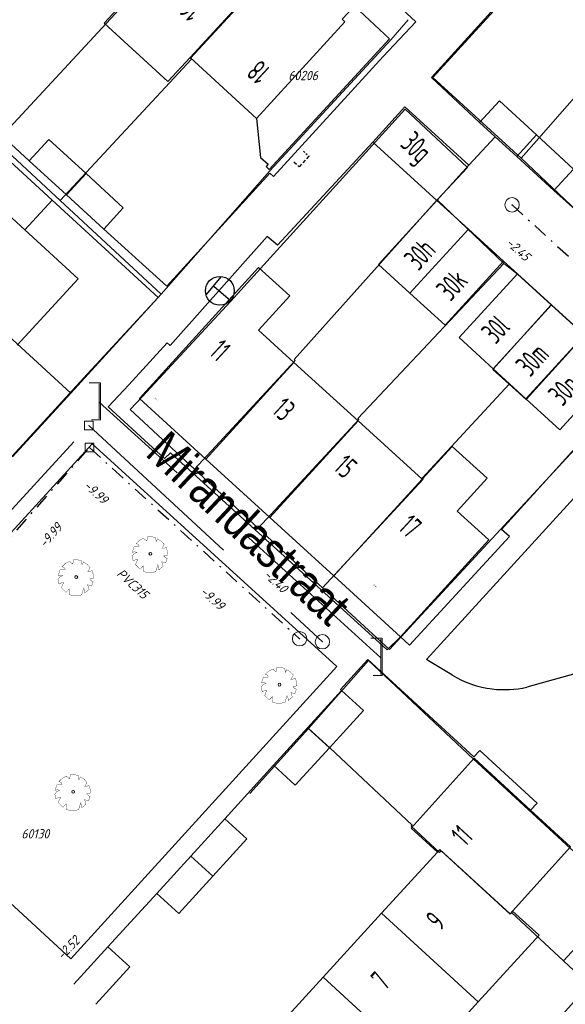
# Model space of a CAD drawing. Header units: metres. Extents: x 111546 to 149831, y 498798 to 507863.
# Tile 152 of 256: x 111845 to 111883, y 501425 to 501493. Entities that reach past the tile are written whole.
import ezdxf
from ezdxf.enums import TextEntityAlignment as Align

# ---------------------------------------------------------------- set-up
doc = ezdxf.new("R2010")
doc.units = ezdxf.units.M
doc.linetypes.add('DASHDOT', pattern=[25.4, 12.7, -6.35, 0, -6.35])
doc.linetypes.add('DASHED', pattern=[19.05, 12.7, -6.35])
doc.layers.add('0-kadastrale percelen', color=253, linetype='AI-KADASTRAAL', lineweight=9)
for name, color, linetype in [('2-bs-Put inspectie', 252, 'Continuous'), ('2-bs-Put inspectie nummer', 252, 'Continuous'), ('2-bs-Put Koppelstuk', 1, 'Continuous'), ('2-bs-Streng persleiding VW', 253, 'Continuous'), ('2-bs-Streng regenwater', 252, 'DASHDOT'), ('2-bs-Streng regenwater  bobtot', 252, 'Continuous'), ('2-bs-Streng regenwater diameter', 252, 'Continuous'), ('2-bs-Streng verb vwa', 252, 'DASHED'), ('2-bs-Streng volgeschuimd', 7, 'DASHED'), ('2-bs-Streng volgeschuimd bob', 3, 'Continuous'), ('3-bs-trottoirkolk', 252, 'Continuous'), ('3-vw-HV-304010-Opbreken tegels-opp', 150, 'AI-KADASTRAAL'), ('B01_HOOFDGEBOUW', 1, 'Continuous'), ('B02_BIJGEBOUW', 1, 'Continuous'), ('B07_TUSSENMUUR', 1, 'Continuous'), ('Default', 10, 'Continuous'), ('Q25_TRAFOKAST', 252, 'Continuous'), ('Q26_BOOM', 252, 'Continuous'), ('V02_KNTOPENVERH', 252, 'Continuous'), ('V03_KNTTEGELPAD', 252, 'Continuous'), ('Z02_HUISNUMMER', 7, 'Continuous'), ('Z06_STRAATNAAM', 7, 'Continuous')]:
    doc.layers.add(name, color=color, linetype=linetype)
doc.layers.add('3-nw-menggranulaat', color=7, linetype='Continuous', lineweight=13, true_color=0xebebeb)
doc.styles.get("Standard").update_dxf_attribs({"font": 'isocp-ie.shx'})
doc.styles.add('Zaanstad', font='ARIALN.TTF')
doc.linetypes.add('AI-KADASTRAAL', pattern='A,5.5,-2,["K",Standard,S=1.8,R=0,X=0,Y=-0.9],-2,5.5,-2,[5,NLCS.SHX,S=0.75,R=0,X=0,Y=0],-2', length=19)
pattern_1 = [(294.51638, (112010.33835, 501946.37295), (-0.2375469, -0.6359021), [0.4, -0.56]), (294.51638, (112010.27896, 501946.21397), (-0.2375469, -0.6359021), [0.16, -0.8]), (294.51638, (112010.49732, 501946.31356), (-0.2375469, -0.6359021), [0.16, -0.8])]

# ---------------------------------------------------------------- blocks, each defined once
blk = doc.blocks.new('Q26')
at = {"linetype": 'Continuous', "lineweight": 20, "const_width": 0.0225}
blk.add_lwpolyline([(0.757, 0.516), (1.237, 0.371), (1.308, -0.046), (1.235, -0.463), (0.83, -0.494), (1.061, -0.711), (0.757, -1.022), (0.565, -0.971), (0.395, -0.867), (0.404, -1.032), (0.49, -1.198), (0.163, -1.271), (-0.015, -1.136), (-0.097, -0.929), (-0.141, -1.084), (-0.112, -1.255), (-0.489, -1.131), (-0.532, -0.774), (-0.668, -0.854), (-0.707, -0.996), (-0.927, -0.766), (-1.083, -0.479), (-0.894, -0.246), (-1.181, -0.203), (-1.187, 0.104), (-1.122, 0.367), (-0.847, 0.398), (-1.04, 0.503), (-0.879, 0.749), (-0.663, 0.95), (-0.402, 0.826), (-0.388, 0.795), (-0.382, 0.942), (-0.452, 1.088), (-0.194, 1.172), (0.076, 1.199), (0.118, 1.07), (0.119, 0.935), (0.148, 0.935), (0.252, 1.031), (0.325, 1.167), (0.626, 1.059), (0.6, 0.925), (0.525, 0.78), (0.856, 0.885), (1.105, 0.593), (0.924, 0.584)], close=True, dxfattribs=at)
at = {"linetype": 'Continuous', "lineweight": 20}
blk.add_circle((0.001, -0.001), 0.0983, dxfattribs=at)
blk = doc.blocks.new('Q25')
at = {"color": 0}
for p, q in [((-0.836, 0.544), (0.836, 0.546)), ((-0.021, 0.539), (-0.027, -1.003))]:
    blk.add_line(p, q, dxfattribs=at)
blk.add_circle((0, 0), 1, dxfattribs=at)
blk = doc.blocks.new('PUTRNB')
at = {"layer": '2-bs-Put Koppelstuk', "linetype": 'Continuous', "lineweight": 0, "flags": 128}
blk.add_lwpolyline([(0.001, 0.502), (0.193, 0.462), (0.357, 0.354), (0.465, 0.19), (0.503, 0), (0.467, -0.188), (0.357, -0.354), (0.191, -0.464), (-0.001, -0.498), (-0.203, -0.456), (-0.351, -0.354), (-0.461, -0.184), (-0.497, 0), (-0.459, 0.19), (-0.351, 0.354), (-0.191, 0.46), (0.001, 0.502)], dxfattribs=at)
at = {"layer": '2-bs-Put Koppelstuk', "linetype": 'Continuous', "lineweight": 0}
blk.add_point((0, 0), dxfattribs=at)
blk = doc.blocks.new('DICH')
at = {"layer": '2-bs-Put Koppelstuk', "linetype": 'Continuous', "lineweight": 0}
for p, q in [((-0.688, 1.349), (0.098, 1.349)), ((0, 1.283), (0, -1.151)), ((0.098, 1.349), (0.098, -1.25)), ((0.098, -1.222), (-0.533, -1.222))]:
    blk.add_line(p, q, dxfattribs=at)
blk = doc.blocks.new('PUTVNB')
at = {"linetype": 'Continuous', "lineweight": 13}
blk.add_line((-0.01, -0.5), (0, -0.5), dxfattribs=at)
at = {"linetype": 'Continuous', "lineweight": 13, "ltscale": 0.04, "flags": 128}
blk.add_lwpolyline([(-0.5, 0.5), (-0.5, -0.5), (0.5, -0.5), (0.5, 0.5), (-0.5, 0.5)], dxfattribs=at)
at = {"linetype": 'Continuous', "lineweight": 13}
blk.add_point((0, 0), dxfattribs=at)
blk = doc.blocks.new('KOLK_R')
at = {"color": 0, "linetype": 'DASHED', "ltscale": 0.02}
for points in [[(-0.486, 0.11), (-0.598, -0.376)], [(0.376, -0.598), (-0.598, -0.376)]]:
    blk.add_lwpolyline(points, dxfattribs=at)
at = {"color": 0, "linetype": 'DASHED', "ltscale": 0.01}
blk.add_lwpolyline([(0.486, -0.11), (0.376, -0.598)], dxfattribs=at)

msp = doc.modelspace()

# ---------------------------------------------------------------- hatches: boundary and pattern name
at = {"layer": '3-nw-menggranulaat', "ltscale": 0.02}
h = msp.add_hatch(color=256, dxfattribs=at)
h.dxf.hatch_style = 1
edge = h.paths.add_edge_path()
edge.add_arc((112001.698, 501254.9293), 191.0978, 65.157628, 68.54918, ccw=False)
edge.add_arc((112051.5937, 501362.7078), 72.3301, 58.728744, 65.15638, ccw=False)
edge.add_arc((112051.9885, 501363.7727), 71.2153, 53.128423, 58.555518, ccw=False)
edge.add_arc((112109.7502, 501439.076), 23.7066, 230.651268, 256.577824)
edge.add_line((112104.2473, 501416.0169), (112103.2894, 501419.9684))
edge.add_arc((112112.977, 501444.7965), 26.6512, 237.881473, 248.684987, ccw=False)
edge.add_arc((112164.7613, 501522.5479), 120.0615, 234.033446, 236.678612, ccw=False)
edge.add_arc((112059.1446, 501375.1409), 61.2836, 55.054594, 58.728773)
edge.add_arc((112051.5933, 501362.7072), 75.8308, 58.728773, 65.156409)
edge.add_arc((112001.698, 501254.9293), 194.5978, 65.157628, 68.549965)
edge.add_arc((110702.9936, 497927.1044), 3766.8587, 68.6746807, 68.8977944)
edge.add_arc((112177.1944, 501730.1081), 311.9351, 242.796586, 247.770921, ccw=False)
edge.add_arc((112034.708, 501452.9589), 0.305, 164.692197, 247.829501, ccw=False)
edge.add_line((112034.4139, 501453.0394), (112034.5326, 501453.2655))
edge.add_line((112034.5326, 501453.2655), (112031.5168, 501454.8335))
edge.add_line((112031.5168, 501454.8335), (112031.0519, 501453.9907))
edge.add_arc((112030.7892, 501454.1356), 0.3, 231.130165, 331.11964, ccw=False)
edge.add_line((112030.6009, 501453.902), (112028.9217, 501455.2555))
edge.add_arc((112008.6918, 501427.6832), 34.1977, 53.732452, 61.203333)
edge.add_arc((112196.9704, 501771.6456), 357.9235, 232.750083, 241.314196, ccw=False)
edge.add_arc((111980.5292, 501486.9543), 0.3, 141.946299, 226.274034, ccw=False)
edge.add_line((111980.293, 501487.1392), (111980.4168, 501487.2974))
edge.add_line((111980.4168, 501487.2974), (111977.7245, 501489.3714))
edge.add_line((111977.7245, 501489.3714), (111977.5962, 501489.2129))
edge.add_arc((111977.3591, 501489.3967), 0.3, 231.946299, 322.224152, ccw=False)
edge.add_arc((112183.8463, 501755.0102), 336.7335, 231.040572, 232.138425, ccw=False)
edge.add_arc((112182.5932, 501757.506), 337.8959, 220.566267, 231.471905, ccw=False)
edge.add_line((111925.9091, 501537.7631), (111924.814, 501538.9138))
edge.add_line((111924.814, 501538.9138), (111924.2688, 501539.4794))
edge.add_line((111924.2688, 501539.4794), (111923.5727, 501540.1514))
edge.add_line((111923.5727, 501540.1514), (111923.062, 501540.6079))
edge.add_line((111923.062, 501540.6079), (111921.6684, 501541.8303))
edge.add_line((111921.6684, 501541.8303), (111920.9772, 501542.4758))
edge.add_line((111920.9772, 501542.4758), (111919.1418, 501544.1465))
edge.add_line((111919.1418, 501544.1465), (111913.4894, 501549.4428))
edge.add_line((111913.4894, 501549.4428), (111910.022, 501552.7518))
edge.add_arc((111923.8992, 501567.7123), 20.4057, 215.191701, 227.151168, ccw=False)
edge.add_line((111907.2231, 501555.9522), (111906.5301, 501556.9348))
edge.add_line((111906.5301, 501556.9348), (111901.6864, 501564.2844))
edge.add_arc((111902.3519, 501564.7283), 0.8, 131.723992, 213.705976, ccw=False)
edge.add_line((111901.8195, 501565.3254), (111902.7886, 501566.1896))
edge.add_line((111902.7886, 501566.1896), (111900.5994, 501568.6589))
edge.add_line((111900.5994, 501568.6589), (111900.1549, 501568.2625))
edge.add_arc((111899.6225, 501568.8596), 0.8, 216.717072, 311.723992, ccw=False)
edge.add_line((111898.9812, 501568.3813), (111897.54, 501570.3136))
edge.add_arc((111772.2737, 501477.014), 156.1937, 36.679082, 48.164313)
edge.add_line((111876.4543, 501593.3878), (111874.8319, 501591.4998))
edge.add_arc((111771.4048, 501476.2953), 154.8201, 36.700144, 48.083473, ccw=False)
edge.add_line((111895.5355, 501568.8199), (111898.8593, 501564.0338))
edge.add_line((111898.8593, 501564.0338), (111905.3584, 501554.1339))
edge.add_line((111905.3584, 501554.1339), (111906.9046, 501552.4156))
edge.add_line((111906.9046, 501552.4156), (111913.78, 501545.912))
edge.add_arc((111912.8891, 501544.9653), 1.3, -43.260185, 46.739815, ccw=False)
edge.add_line((111913.8359, 501544.0744), (111913.7325, 501543.9646))
edge.add_line((111913.7325, 501543.9646), (111915.8445, 501541.9772))
edge.add_line((111915.8445, 501541.9772), (111915.9441, 501542.0831))
edge.add_arc((111916.8908, 501541.1922), 1.3, 47.690382, 136.739815, ccw=False)
edge.add_line((111917.7659, 501542.1535), (111919.3503, 501540.7113))
edge.add_line((111919.3503, 501540.7113), (111920.0576, 501540.0508))
edge.add_line((111920.0576, 501540.0508), (111921.471, 501538.811))
edge.add_line((111921.471, 501538.811), (111921.9389, 501538.3928))
edge.add_line((111921.9389, 501538.3928), (111922.5707, 501537.7827))
edge.add_line((111922.5707, 501537.7827), (111923.0807, 501537.2536))
edge.add_line((111923.0807, 501537.2536), (111924.129, 501536.1523))
edge.add_arc((112182.606, 501757.5182), 340.3135, 220.57754, 231.46588)
edge.add_arc((112197.293, 501772.0462), 360.8357, 231.07875, 241.303034)
edge.add_arc((112007.7091, 501426.1344), 33.6227, 49.733433, 60.964551, ccw=False)
edge.add_arc((112028.8645, 501451.2589), 0.7839, -83.369488, 42.653983, ccw=False)
edge.add_line((112028.955, 501450.4803), (112031.5441, 501448.28))
edge.add_line((112031.5441, 501448.28), (112031.8857, 501448.6756))
edge.add_arc((112033.171, 501447.5628), 1.7, 62.971695, 139.114616, ccw=False)
edge.add_arc((112177.1547, 501730.0166), 315.3354, 242.989412, 247.77186)
edge.add_arc((110974.1351, 498626.0188), 3013.6949, 68.6444967, 68.9242664, ccw=False)
edge = h.paths.add_edge_path()
edge.add_line((112111.9121, 501441.0392), (112112.1191, 501440.9125))
edge.add_line((112112.1191, 501440.9125), (112110.4333, 501438.1575))
edge.add_line((112110.4333, 501438.1575), (112110.375, 501438.2061))
edge.add_arc((112108.6256, 501435.7054), 3.0518, 55.025034, 92.901728)
edge.add_arc((112109.2258, 501423.8652), 14.9073, 92.901728, 99.238728)
edge.add_arc((112100.3974, 501478.1406), 40.0815, 269.480733, 279.238728, ccw=False)
edge.add_arc((112100.3155, 501469.1003), 31.0408, 252.560441, 269.480733, ccw=False)
edge.add_arc((112170.1164, 501691.2975), 263.9437, 245.240897, 252.560441, ccw=False)
edge.add_line((112059.5757, 501451.6164), (112050.7963, 501455.6654))
edge.add_line((112050.7963, 501455.6654), (112047.4499, 501457.2685))
edge.add_arc((112190.023, 501757.5748), 332.4319, 243.111802, 244.603553, ccw=False)
edge.add_arc((112039.3202, 501460.3675), 0.8, 63.2445, 152.486794)
edge.add_line((112038.6106, 501460.7371), (112037.8612, 501459.2982))
edge.add_line((112037.8612, 501459.2982), (112034.9344, 501460.8226))
edge.add_line((112034.9344, 501460.8226), (112035.6742, 501462.2431))
edge.add_arc((112034.9647, 501462.6126), 0.8, 332.487618, 420.593809)
edge.add_arc((112275.291, 501908.2182), 505.4817, 235.788916, 241.662589, ccw=False)
edge.add_line((111991.0872, 501490.1991), (111991.0604, 501489.3846))
edge.add_line((111991.0604, 501489.3846), (111990.3902, 501488.4659))
edge.add_line((111990.3902, 501488.4659), (111990.2041, 501488.6082))
edge.add_line((111990.2041, 501488.6082), (111990.0793, 501488.4452))
edge.add_line((111990.0793, 501488.4452), (111977.7692, 501497.8639))
edge.add_line((111977.7692, 501497.8639), (111977.565, 501498.0276))
edge.add_line((111977.565, 501498.0276), (111978.095, 501498.6415))
edge.add_line((111978.095, 501498.6415), (111979.39, 501499.3726))
edge.add_arc((111997.1799, 501521.5675), 28.4446, 224.078462, 231.286891, ccw=False)
edge.add_arc((112011.2297, 501537.5601), 49.6925, 220.733755, 226.05653, ccw=False)
edge.add_arc((112004.0606, 501531.3864), 40.2315, 216.40767, 220.733755, ccw=False)
edge.add_arc((111935.6825, 501480.9596), 44.7298, 36.40767, 46.828822)
edge.add_line((111966.2858, 501513.5816), (111959.0785, 501520.3429))
edge.add_arc((111919.1455, 501479.1951), 57.3392, 45.858344, 48.741754)
edge.add_arc((111890.7668, 501446.8448), 100.3729, 48.741754, 56.755786)
edge.add_arc((111976.1671, 501575.8307), 54.3253, 222.881484, 236.004124, ccw=False)
edge.add_arc((112182.606, 501757.5182), 329.3135, 218.703715, 221.603545, ccw=False)
edge.add_line((111925.6131, 501551.6007), (111920.7591, 501557.616))
edge.add_arc((111461.8769, 501177.7845), 595.6885, 39.6156525, 41.2763376)
edge.add_arc((111908.9574, 501570.2273), 0.8, 41.276338, 131.661594)
edge.add_line((111908.4257, 501570.825), (111908.1369, 501570.568))
edge.add_line((111908.1369, 501570.568), (111905.8768, 501573.1081))
edge.add_line((111905.8768, 501573.1081), (111906.175, 501573.3734))
edge.add_arc((111905.6432, 501573.9711), 0.8, 311.661594, 401.757908)
edge.add_arc((111461.8769, 501177.7845), 595.6885, 41.757908, 42.8449809)
edge.add_line((111898.6335, 501582.8629), (111897.607, 501581.9109))
edge.add_line((111897.607, 501581.9109), (111894.0227, 501585.7427))
edge.add_line((111894.0227, 501585.7427), (111895.0401, 501586.7032))
edge.add_arc((111980.691, 501669.1707), 118.899, 222.95778, 223.915217, ccw=False)
edge.add_arc((112803.4011, 502423.9206), 1235.3633, 220.7094983, 222.5739803, ccw=False)
edge.add_line((111866.9632, 501618.1869), (111868.8255, 501619.8336))
edge.add_arc((112774.578, 502398.8635), 1194.6862, 220.6985415, 222.6242771)
edge.add_arc((111460.9003, 501176.9176), 599.4937, 39.6184709, 43.5335799, ccw=False)
edge.add_line((111922.6949, 501559.1981), (111927.5614, 501553.1673))
edge.add_arc((112098.3634, 501688.0234), 217.6223, 218.292712, 220.747944)
edge.add_line((111933.4953, 501545.9742), (111937.5449, 501541.2959))
edge.add_arc((111972.5269, 501571.5771), 46.2676, 220.880204, 236.755786)
edge.add_arc((111890.7668, 501446.8448), 102.8729, 48.741754, 56.755786, ccw=False)
edge.add_arc((111919.1455, 501479.1951), 59.8392, 45.878833, 48.741754, ccw=False)
edge.add_line((111960.8042, 501522.1518), (111967.9962, 501515.4049))
edge.add_arc((111935.6825, 501480.9596), 47.2298, 36.40767, 46.828822, ccw=False)
edge.add_arc((112004.0606, 501531.3864), 37.7315, 216.40767, 220.733755)
edge.add_arc((112011.2297, 501537.5601), 47.1925, 220.733755, 226.109459)
edge.add_arc((111997.1799, 501521.5675), 25.9446, 223.984111, 233.568585)
edge.add_line((111981.7724, 501500.6933), (111991.3844, 501493.8705))
edge.add_arc((112275.291, 501908.2182), 502.2817, 235.581477, 241.662589)
edge.add_line((112036.8764, 501466.1261), (112048.8348, 501460.1532))
edge.add_line((112048.8348, 501460.1532), (112052.1577, 501458.5615))
edge.add_line((112052.1577, 501458.5615), (112060.9159, 501454.5222))
edge.add_arc((112170.1164, 501691.2975), 260.7437, 245.240897, 252.560441)
edge.add_arc((112100.3155, 501469.1003), 27.8408, 252.560441, 257.847441)
edge.add_line((112094.4546, 501441.8834), (112094.9128, 501441.7597))
edge.add_arc((112099.9286, 501461.9459), 20.8, 256.046006, 272.714969)
edge.add_line((112100.9139, 501441.1693), (112103.5978, 501441.3677))
at = {"layer": '3-vw-HV-304010-Opbreken tegels-opp', "ltscale": 0.01}
h = msp.add_hatch(dxfattribs=at)
h.set_pattern_fill('GOST_GLASS', color=256, scale=0.08)
h.set_pattern_definition(pattern_1)
h.paths.add_polyline_path([(111857.9438, 501494.0028), (111856.7256, 501495.1244), (111855.2856, 501493.5603), (111856.5038, 501492.4388)], flags=9)
h = msp.add_hatch(dxfattribs=at)
h.set_pattern_fill('GOST_GLASS', color=256, scale=0.08)
h.set_pattern_definition(pattern_1)
h.paths.add_polyline_path([(111862.625, 501489.6669), (111861.468, 501490.7321), (111860.0964, 501489.2423), (111861.2534, 501488.1771)], flags=9)
h = msp.add_hatch(dxfattribs=at)
h.set_pattern_fill('GOST_GLASS', color=256, scale=0.08)
h.set_pattern_definition(pattern_1)
h.paths.add_polyline_path([(111870.28, 501483.9271), (111872.275, 501482.0217), (111874.1968, 501484.0339), (111872.2017, 501485.9393)], flags=9)
h = msp.add_hatch(dxfattribs=at)
h.set_pattern_fill('GOST_GLASS', color=256, scale=0.08)
h.set_pattern_definition(pattern_1)
h.paths.add_polyline_path([(111872.5715, 501475.2347), (111874.2905, 501477.1018), (111872.7315, 501478.5371), (111871.0125, 501476.6701)], flags=9)
h = msp.add_hatch(dxfattribs=at)
h.set_pattern_fill('GOST_GLASS', color=256, scale=0.08)
h.set_pattern_definition(pattern_1)
h.paths.add_polyline_path([(111874.7975, 501473.1187), (111876.492, 501474.9592), (111874.933, 501476.3946), (111873.2385, 501474.5541)], flags=9)
h = msp.add_hatch(dxfattribs=at)
h.set_pattern_fill('GOST_GLASS', color=256, scale=0.08)
h.set_pattern_definition(pattern_1)
h.paths.add_polyline_path([(111877.9205, 501470.1497), (111879.4123, 501471.7701), (111877.8534, 501473.2054), (111876.3615, 501471.5851)], flags=9)
h = msp.add_hatch(dxfattribs=at)
h.set_pattern_fill('GOST_GLASS', color=256, scale=0.08)
h.set_pattern_definition(pattern_1)
h.paths.add_polyline_path([(111857.5678, 501469.863), (111858.5756, 501468.9303), (111859.951, 501470.4166), (111858.9432, 501471.3492)], flags=9)
h = msp.add_hatch(dxfattribs=at)
h.set_pattern_fill('GOST_GLASS', color=256, scale=0.08)
h.set_pattern_definition(pattern_1)
h.paths.add_polyline_path([(111880.3109, 501467.8818), (111882.1469, 501469.9121), (111880.5752, 501471.3334), (111878.7391, 501469.3031)], flags=9)
h = msp.add_hatch(dxfattribs=at)
h.set_pattern_fill('GOST_GLASS', color=256, scale=0.08)
h.set_pattern_definition(pattern_1)
h.paths.add_polyline_path([(111882.5465, 501465.8557), (111884.2655, 501467.7228), (111882.7065, 501469.1581), (111880.9875, 501467.2911)], flags=9)
h = msp.add_hatch(dxfattribs=at)
h.set_pattern_fill('GOST_GLASS', color=256, scale=0.08)
h.set_pattern_definition(pattern_1)
h.paths.add_polyline_path([(111861.8537, 501465.7885), (111863.061, 501464.6712), (111864.4997, 501466.2259), (111863.2923, 501467.3432)], flags=9)
h = msp.add_hatch(dxfattribs=at)
h.set_pattern_fill('GOST_GLASS', color=256, scale=0.08)
h.set_pattern_definition(pattern_1)
h.paths.add_polyline_path([(111852.5292, 501462.8783), (111866.2424, 501450.0462), (111868.8465, 501452.8292), (111855.1334, 501465.6613)], flags=9)
h = msp.add_hatch(dxfattribs=at)
h.set_pattern_fill('GOST_GLASS', color=256, scale=0.08)
h.set_pattern_definition(pattern_1)
h.paths.add_polyline_path([(111866.1167, 501461.8415), (111867.324, 501460.7242), (111868.7627, 501462.2789), (111867.5553, 501463.3962)], flags=25)
h = msp.add_hatch(dxfattribs=at)
h.set_pattern_fill('GOST_GLASS', color=256, scale=0.08)
h.set_pattern_definition(pattern_1)
h.paths.add_polyline_path([(111870.6648, 501457.737), (111871.819, 501456.6688), (111873.1944, 501458.1551), (111872.0402, 501459.2232)], flags=9)
h = msp.add_hatch(dxfattribs=at)
h.set_pattern_fill('GOST_GLASS', color=256, scale=0.08)
h.set_pattern_definition(pattern_1)
h.paths.add_polyline_path([(111875.7679, 501435.428), (111876.698, 501436.4382), (111875.2082, 501437.8098), (111874.2781, 501436.7996)], flags=9)
h = msp.add_hatch(dxfattribs=at)
h.set_pattern_fill('GOST_GLASS', color=256, scale=0.08)
h.set_pattern_definition(pattern_1)
h.paths.add_polyline_path([(111874.0573, 501429.4989), (111874.8829, 501430.3971), (111873.3107, 501431.8422), (111872.4851, 501430.9439)], flags=9)
h = msp.add_hatch(dxfattribs=at)
h.set_pattern_fill('GOST_GLASS', color=256, scale=0.08)
h.set_pattern_definition(pattern_1)
h.paths.add_polyline_path([(111870.2241, 501425.469), (111870.9509, 501426.2598), (111869.46, 501427.6301), (111868.7332, 501426.8394)], flags=9)

# ---------------------------------------------------------------- linework, layer by layer
at = {"layer": '0-kadastrale percelen', "ltscale": 0.25}
for p, q in [((111847.643, 501480.535), (111843.24, 501484.62)), ((111883.914, 501479.355), (111879.557, 501483.464)), ((111854.638, 501474.047), (111847.643, 501480.535)), ((111873.748, 501480.58), (111878.367, 501476.19)), ((111854.638, 501474.047), (111848.384, 501467.203)), ((111881.65, 501473.31), (111883.962, 501471.218)), ((111848.384, 501467.203), (111844.341, 501462.784)), ((111856.953, 501461.934), (111852.495, 501466.061)), ((111861.364, 501457.85), (111856.953, 501461.934)), ((111865.82, 501453.725), (111861.364, 501457.85)), ((111860.771, 501439.483), (111864.835, 501443.986))]:
    msp.add_line(p, q, dxfattribs=at)
for points in [[(111879.557, 501483.464), (111873.447, 501489.047), (111887.547, 501504.51), (111888.914, 501505.544), (111890.643, 501506.051), (111891.94, 501505.995), (111893.255, 501505.619), (111894.08, 501505.096), (111896.696, 501502.769)], [(111843.24, 501484.62), (111852.309, 501494.393), (111852.236, 501494.461), (111860.556, 501503.456)], [(111879.557, 501483.464), (111880.788, 501484.867), (111886.834, 501491.756), (111886.76, 501491.823), (111896.696, 501502.769)], [(111847.643, 501480.535), (111856.729, 501490.322), (111856.656, 501490.39), (111864.957, 501499.367)], [(111871.742, 501493.062), (111870.533, 501491.668), (111862.173, 501482.593), (111854.638, 501474.047)], [(111852.495, 501466.061), (111853.31, 501466.942), (111859.458, 501473.583), (111871.529, 501486.859), (111875.846, 501482.816), (111873.748, 501480.58)], [(111828.402, 501485.369), (111837.975, 501476.621), (111838.043, 501476.695), (111848.384, 501467.203)], [(111873.748, 501480.58), (111863.839, 501469.527), (111863.912, 501469.459), (111856.953, 501461.934)], [(111878.367, 501476.19), (111868.249, 501465.444), (111868.322, 501465.376), (111861.364, 501457.85)], [(111878.367, 501476.19), (111879.306, 501475.432), (111881.65, 501473.31)], [(111878.73, 501467.834), (111877.612, 501468.844), (111881.65, 501473.31)], [(111883.962, 501471.218), (111887.567, 501467.944), (111871.257, 501450.327), (111870.442, 501449.446), (111865.82, 501453.725)], [(111883.962, 501471.218), (111879.925, 501466.753), (111878.73, 501467.834)], [(111878.73, 501467.834), (111872.705, 501461.318), (111872.778, 501461.25), (111865.82, 501453.725)], [(111864.835, 501443.986), (111869.006, 501448.686), (111876.253, 501441.881), (111882.991, 501435.68), (111886.697, 501432.439), (111882.51, 501427.905)], [(111864.835, 501443.986), (111866.31, 501442.651), (111872.026, 501437.288), (111871.958, 501437.214), (111873.919, 501435.41), (111874.023, 501435.523), (111878.801, 501431.127), (111878.905, 501431.24), (111882.51, 501427.905)], [(111882.51, 501427.905), (111884.278, 501426.236), (111880.14, 501421.643)]]:
    msp.add_lwpolyline(points, dxfattribs=at)
at = {"layer": '2-bs-Streng regenwater', "ltscale": 0.08, "flags": 128}
for points in [[(111878.9358, 501480.2396), (111905.9643, 501455.5799)], [(111829.131, 501440.1142), (111849.6742, 501463.4341)], [(111849.6742, 501463.4341), (111864.2176, 501450.2013)]]:
    msp.add_lwpolyline(points, dxfattribs=at)
at = {"layer": '2-bs-Streng verb vwa', "flags": 128}
for points in [[(111827.1005, 501440.4605), (111849.6362, 501464.9594)], [(111849.6362, 501464.9594), (111865.8001, 501449.9878)]]:
    msp.add_lwpolyline(points, dxfattribs=at)
at = {"layer": '2-bs-Streng volgeschuimd', "flags": 128}
msp.add_lwpolyline([(111869.853, 501448.883), (111850.335, 501466.573)], dxfattribs=at)
at = {"layer": 'B01_HOOFDGEBOUW'}
for p, q in [((111856.633, 501490.436), (111861.236, 501486.229)), ((111847.093, 501480.568), (111843.038, 501484.284)), ((111847.093, 501480.568), (111843.038, 501484.284)), ((111845.202, 501478.504), (111847.093, 501480.568)), ((111845.202, 501478.504), (111847.093, 501480.568)), ((111868.277, 501465.277), (111863.831, 501469.325)), ((111872.709, 501461.242), (111868.277, 501465.277)), ((111857.737, 501462.629), (111862.165, 501458.589)), ((111862.165, 501458.589), (111866.593, 501454.549)), ((111871.206, 501450.341), (111877.321, 501457.043)), ((111871.206, 501450.341), (111877.321, 501457.043)), ((111866.593, 501454.549), (111871.206, 501450.341)), ((111866.593, 501454.549), (111871.206, 501450.341)), ((111882.992, 501435.79), (111880.2194, 501438.3396)), ((111882.992, 501435.79), (111880.2194, 501438.3396)), ((111878.976, 501431.34), (111882.992, 501435.79)), ((111878.976, 501431.34), (111882.992, 501435.79)), ((111873.777, 501435.421), (111869.902, 501431.187)), ((111869.902, 501431.187), (111865.851, 501426.762)), ((111865.851, 501426.762), (111861.984, 501422.536)), ((111876.593, 501425.063), (111872.549, 501420.646))]:
    msp.add_line(p, q, dxfattribs=at)
for points in [[(111852.214, 501494.475), (111850.696, 501492.814), (111855.108, 501488.781), (111856.633, 501490.436)], [(111861.236, 501486.229), (111861.526, 501483.525), (111862.044, 501483.048), (111861.905, 501482.897), (111862.126, 501482.693), (111870.458, 501491.738), (111868.015, 501494.005), (111867.164, 501493.086)], [(111844.669, 501470.521), (111848.888, 501475.126), (111845.202, 501478.504)], [(111863.831, 501469.325), (111861.377, 501471.559), (111863.541, 501473.943), (111861.378, 501475.906), (111853.124, 501466.837), (111857.737, 501462.629)], [(111877.321, 501457.043), (111875.135, 501459.034), (111877.203, 501461.306), (111874.778, 501463.514), (111872.709, 501461.242)], [(111880.2194, 501438.3396), (111876.315, 501441.93), (111871.95, 501437.093), (111873.777, 501435.421)], [(111880.2194, 501438.3396), (111876.315, 501441.93), (111871.95, 501437.093), (111873.777, 501435.421)], [(111878.976, 501431.34), (111880.805, 501429.666), (111876.593, 501425.063)]]:
    msp.add_lwpolyline(points, dxfattribs=at)
at = {"layer": 'B02_BIJGEBOUW'}
for p, q in [((111877.7626, 501484.9556), (111876.685, 501485.944)), ((111877.7626, 501484.9556), (111876.685, 501485.944)), ((111879.258, 501483.584), (111877.7626, 501484.9556)), ((111879.258, 501483.584), (111877.7626, 501484.9556)), ((111873.725, 501480.544), (111869.295, 501484.591)), ((111873.725, 501480.544), (111869.295, 501484.591)), ((111881.831, 501481.223), (111879.258, 501483.584)), ((111881.831, 501481.223), (111879.258, 501483.584)), ((111848.081, 501480.93), (111845.502, 501483.291)), ((111848.081, 501480.93), (111845.502, 501483.291)), ((111875.95, 501482.979), (111873.725, 501480.544)), ((111875.95, 501482.979), (111873.725, 501480.544)), ((111850.659, 501478.568), (111848.081, 501480.93)), ((111850.659, 501478.568), (111848.081, 501480.93)), ((111873.725, 501480.544), (111869.685, 501476.118)), ((111875.912, 501478.558), (111873.725, 501480.544)), ((111875.912, 501478.558), (111871.867, 501474.126)), ((111878.347, 501476.334), (111875.912, 501478.558)), ((111878.347, 501476.334), (111875.912, 501478.558)), ((111871.867, 501474.126), (111869.685, 501476.118)), ((111874.303, 501471.903), (111878.347, 501476.334)), ((111874.303, 501471.903), (111878.347, 501476.334)), ((111879.319, 501475.472), (111881.668, 501473.323)), ((111879.319, 501475.472), (111881.668, 501473.323)), ((111871.867, 501474.126), (111874.303, 501471.903)), ((111881.668, 501473.323), (111883.944, 501471.241)), ((111879.895, 501466.814), (111877.618, 501468.896)), ((111864.771, 501444.024), (111867.131, 501446.607)), ((111864.771, 501444.024), (111867.131, 501446.607)), ((111862.411, 501441.441), (111864.771, 501444.024)), ((111862.411, 501441.441), (111864.771, 501444.024)), ((111859.049, 501437.724), (111856.697, 501435.136)), ((111859.049, 501437.724), (111856.697, 501435.136)), ((111856.697, 501435.136), (111854.345, 501432.549)), ((111856.697, 501435.136), (111854.345, 501432.549)), ((111848.59, 501426.273), (111850.946, 501428.861)), ((111848.59, 501426.273), (111850.946, 501428.861))]:
    msp.add_line(p, q, dxfattribs=at)
for points in [[(111869.295, 501484.591), (111871.521, 501487.027), (111875.95, 501482.979)], [(111869.295, 501484.591), (111871.521, 501487.027), (111875.95, 501482.979)], [(111876.685, 501485.944), (111878.057, 501487.44), (111880.63, 501485.08)], [(111876.685, 501485.944), (111878.057, 501487.44), (111880.63, 501485.08)], [(111845.502, 501483.291), (111846.853, 501484.766), (111849.432, 501482.405)], [(111845.502, 501483.291), (111846.853, 501484.766), (111849.432, 501482.405)], [(111880.63, 501485.08), (111883.204, 501482.719), (111881.831, 501481.223)], [(111880.63, 501485.08), (111883.204, 501482.719), (111881.831, 501481.223)], [(111849.432, 501482.405), (111852.01, 501480.043), (111850.659, 501478.568)], [(111849.432, 501482.405), (111852.01, 501480.043), (111850.659, 501478.568)], [(111877.618, 501468.896), (111875.269, 501471.045), (111879.319, 501475.472)], [(111877.618, 501468.896), (111875.269, 501471.045), (111879.319, 501475.472)], [(111886.293, 501469.092), (111882.243, 501464.665), (111879.895, 501466.814)], [(111886.293, 501469.092), (111882.243, 501464.665), (111879.895, 501466.814)], [(111867.131, 501446.607), (111868.645, 501445.224), (111866.284, 501442.641)], [(111867.131, 501446.607), (111868.645, 501445.224), (111866.284, 501442.641)], [(111866.284, 501442.641), (111863.924, 501440.058), (111862.411, 501441.441)], [(111866.284, 501442.641), (111863.924, 501440.058), (111862.411, 501441.441)], [(111858.214, 501433.757), (111860.566, 501436.345), (111859.049, 501437.724)], [(111858.214, 501433.757), (111860.566, 501436.345), (111859.049, 501437.724)], [(111854.345, 501432.549), (111855.862, 501431.17), (111858.214, 501433.757)], [(111854.345, 501432.549), (111855.862, 501431.17), (111858.214, 501433.757)], [(111850.946, 501428.861), (111852.462, 501427.482), (111850.106, 501424.894)], [(111850.946, 501428.861), (111852.462, 501427.482), (111850.106, 501424.894)]]:
    msp.add_lwpolyline(points, dxfattribs=at)
at = {"layer": 'B07_TUSSENMUUR'}
for p, q in [((111862.745, 501497.124), (111856.633, 501490.436)), ((111879.258, 501483.584), (111880.63, 501485.08)), ((111848.081, 501480.93), (111849.432, 501482.405)), ((111877.618, 501468.896), (111881.668, 501473.323)), ((111883.944, 501471.241), (111879.895, 501466.814)), ((111863.831, 501469.325), (111857.737, 501462.629)), ((111862.165, 501458.589), (111868.277, 501465.277)), ((111866.593, 501454.549), (111872.709, 501461.242)), ((111864.771, 501444.024), (111866.284, 501442.641)), ((111856.697, 501435.136), (111858.214, 501433.757)), ((111869.902, 501431.187), (111876.593, 501425.063)), ((111872.549, 501420.646), (111865.851, 501426.762))]:
    msp.add_line(p, q, dxfattribs=at)
for points in [[(111867.164, 501493.086), (111867.348, 501492.917), (111861.236, 501486.229)], [(111845.202, 501478.504), (111842.212, 501481.242), (111842.003, 501481.014)], [(111878.976, 501431.34), (111878.807, 501431.156), (111873.946, 501435.605), (111873.777, 501435.421)]]:
    msp.add_lwpolyline(points, dxfattribs=at)
at = {"layer": 'V02_KNTOPENVERH'}
for p, q in [((111875.95, 501482.979), (111877.7626, 501484.9556)), ((111875.95, 501482.979), (111877.7626, 501484.9556)), ((111881.831, 501481.223), (111884.647, 501478.719)), ((111881.831, 501481.223), (111884.647, 501478.719)), ((111878.347, 501476.334), (111879.319, 501475.472)), ((111878.347, 501476.334), (111879.319, 501475.472))]:
    msp.add_line(p, q, dxfattribs=at)
at = {"layer": 'V03_KNTTEGELPAD'}
for p, q in [((111845.502, 501483.291), (111841.793, 501486.689)), ((111849.25, 501468.239), (111830.9325, 501448.2495)), ((111849.25, 501468.239), (111830.9325, 501448.2495)), ((111870.297, 501449.421), (111871.206, 501450.341)), ((111870.297, 501449.421), (111871.206, 501450.341)), ((111890.328, 501449.749), (111879.95, 501446.848)), ((111890.328, 501449.749), (111879.95, 501446.848)), ((111867.055, 501446.691), (111868.956, 501448.755)), ((111867.055, 501446.691), (111868.956, 501448.755)), ((111867.055, 501446.691), (111867.131, 501446.607)), ((111867.055, 501446.691), (111867.131, 501446.607)), ((111859.049, 501437.724), (111862.411, 501441.441)), ((111859.049, 501437.724), (111862.411, 501441.441)), ((111850.946, 501428.861), (111854.345, 501432.549)), ((111850.946, 501428.861), (111854.345, 501432.549))]:
    msp.add_line(p, q, dxfattribs=at)
for points in [[(111876.685, 501485.944), (111873.351, 501489.05), (111880.244, 501496.642), (111880.342, 501496.582), (111887.709, 501504.706)], [(111876.685, 501485.944), (111873.351, 501489.05), (111880.244, 501496.642), (111880.342, 501496.582), (111887.709, 501504.706)], [(111870.695, 501494.361), (111872.264, 501492.912), (111870.009, 501490.509)], [(111870.695, 501494.361), (111872.264, 501492.912), (111870.009, 501490.509)], [(111870.009, 501490.509), (111862.426, 501482.213), (111862.161, 501482.434), (111855.019, 501474.6), (111850.659, 501478.568)], [(111870.009, 501490.509), (111862.426, 501482.213), (111862.161, 501482.434), (111855.019, 501474.6), (111850.659, 501478.568)], [(111869.295, 501484.591), (111862.693, 501477.46), (111861.97, 501478.048), (111855.263, 501470.498), (111855.045, 501470.697), (111852.405, 501467.775)], [(111869.295, 501484.591), (111862.693, 501477.46), (111861.97, 501478.048), (111855.263, 501470.498), (111855.045, 501470.697), (111852.405, 501467.775)], [(111847.093, 501480.568), (111854.426, 501473.837), (111849.25, 501468.239)], [(111847.093, 501480.568), (111854.426, 501473.837), (111849.25, 501468.239)], [(111870.297, 501449.421), (111855.278, 501463.08), (111854.87, 501462.679), (111850.957, 501466.246), (111852.405, 501467.775)], [(111870.297, 501449.421), (111855.278, 501463.08), (111854.87, 501462.679), (111850.957, 501466.246), (111852.405, 501467.775)], [(111871.206, 501450.341), (111871.828, 501449.764), (111878.751, 501457.274), (111878.2, 501457.761), (111887.515, 501468.042)], [(111871.206, 501450.341), (111871.828, 501449.764), (111878.751, 501457.274), (111878.2, 501457.761), (111887.515, 501468.042)], [(111874.767, 501447.689), (111873.155, 501448.661), (111873.017, 501448.768), (111885.888, 501462.862)], [(111874.767, 501447.689), (111873.155, 501448.661), (111873.017, 501448.768), (111885.888, 501462.862)], [(111880.2194, 501438.3396), (111880.668, 501438.814), (111876.704, 501442.466), (111876.29, 501442.032), (111868.956, 501448.755)], [(111880.2194, 501438.3396), (111880.668, 501438.814), (111876.704, 501442.466), (111876.29, 501442.032), (111868.956, 501448.755)]]:
    msp.add_lwpolyline(points, dxfattribs=at)
msp.add_lwpolyline([(111848.372, 501428.032), (111866.796, 501448.269), (111849.867, 501463.688), (111831.476, 501443.623)], close=True, dxfattribs=at)
msp.add_lwpolyline([(111848.372, 501428.032), (111866.796, 501448.269), (111849.867, 501463.688), (111831.476, 501443.623)], close=True, dxfattribs=at)
for centre, radius, start, end in [((111878.3956, 501453.6836), 7.0073, 238.812848, 263.241772), ((111878.3956, 501453.6836), 7.0073, 238.812848, 263.241772), ((111878.4046, 501453.6702), 6.995, 263.155805, 282.763582), ((111878.4046, 501453.6702), 6.995, 263.155805, 282.763582)]:
    msp.add_arc(centre, radius, start, end, dxfattribs=at)

# ---------------------------------------------------------------- block references
at = {"layer": '2-bs-Put inspectie', "xscale": 0.6, "yscale": 0.6, "zscale": 0.6}
for p in [(111849.6362, 501464.9594), (111849.6742, 501463.4341)]:
    msp.add_blockref('PUTVNB', p, dxfattribs=at)
at = {"layer": '2-bs-Put Koppelstuk'}
for p in [(111878.9358, 501480.2396), (111864.2176, 501450.2013), (111865.8001, 501449.9878)]:
    msp.add_blockref('PUTRNB', p, dxfattribs=at)
at = {"layer": '3-bs-trottoirkolk', "rotation": 60.36086280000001}
msp.add_blockref('KOLK_R', (111864.161, 501483.59), dxfattribs=at)
at = {"layer": 'Default'}
for p in [(111850.335, 501466.573), (111869.853, 501448.883)]:
    msp.add_blockref('DICH', p, dxfattribs=at)
at = {"layer": 'Q25_TRAFOKAST', "rotation": 49.6180838}
msp.add_blockref('Q25', (111858.699, 501474.287), dxfattribs=at)
msp.add_blockref('Q25', (111858.699, 501474.287), dxfattribs=at)
at = {"layer": 'Q26_BOOM', "rotation": 270}
for p in [(111853.89, 501456.075), (111853.89, 501456.075), (111848.759, 501454.472), (111848.759, 501454.472), (111862.835, 501447.02), (111862.835, 501447.02), (111848.544, 501439.598), (111848.544, 501439.598)]:
    msp.add_blockref('Q26', p, dxfattribs=at)

# ---------------------------------------------------------------- texts
at = {"layer": '2-bs-Put inspectie nummer', "oblique": 15}
for s, p in [('60206', (111863.441, 501488.6763)), ('60130', (111844.9559, 501436.1725))]:
    msp.add_text(s, height=0.65, dxfattribs=at).set_placement(p, align=Align.BOTTOM_LEFT)
at = {"layer": '2-bs-Streng persleiding VW', "oblique": 15}
msp.add_text('-2.40', height=0.65, rotation=317.19284, dxfattribs=at).set_placement((111861.5611, 501454.4167), align=Align.BOTTOM_LEFT)
at = {"layer": '2-bs-Streng regenwater  bobtot', "oblique": 15}
for s, rotation, p in [('-2.45', 317.624041, (111878.3415, 501477.3976)), ('-9.99', 317.701572, (111849.0838, 501460.5914)), ('-9.99', 48.622124, (111846.7421, 501456.3236)), ('-9.99', 317.701572, (111857.1552, 501453.2473)), ('-2.52', 46.318604, (111847.9538, 501427.7876))]:
    msp.add_text(s, height=0.65, rotation=rotation, dxfattribs=at).set_placement(p, align=Align.BOTTOM_LEFT)
at = {"layer": '2-bs-Streng regenwater diameter', "oblique": 15}
msp.add_text('PVC315', height=0.65, rotation=317.701572, dxfattribs=at).set_placement((111851.3628, 501454.482), align=Align.BOTTOM_LEFT)
at = {"layer": '2-bs-Streng volgeschuimd bob', "style": 'Zaanstad'}
for s, p in [('-2.77', (111854.108, 501466.8329)), ('-2.44', (111869.2665, 501453.9289))]:
    msp.add_text(s, height=0.1, rotation=317.812636, dxfattribs=at).set_placement(p, align=Align.BOTTOM_LEFT)
at = {"layer": 'Z02_HUISNUMMER', "linetype": 'DASHDOT'}
for s, rotation, width, p in [('16', 137.364638, 0.664964, (111857.604, 501493.936)), ('18', 137.364638, 0.664964, (111862.309, 501489.601)), ('30g', 316.316352, 0.664856, (111871.124, 501484.356)), ('30h', 47.364638, 0.664964, (111872.459, 501475.615)), ('30k', 47.364638, 0.664964, (111874.685, 501473.499)), ('30l', 47.364638, 0.664964, (111877.808, 501470.53)), ('11', 317.218523, 0.664896, (111857.884, 501469.928)), ('30m', 47.87701, 0.664953, (111880.195, 501468.261)), ('30n', 47.364638, 0.664964, (111882.434, 501466.236)), ('13', 317.218523, 0.664896, (111862.234, 501465.9)), ('15', 317.218523, 0.664896, (111866.497, 501461.953)), ('17', 317.218523, 0.664896, (111870.981, 501457.802)), ('11', 47.364638, 0.664964, (111875.702, 501435.744)), ('9', 47.413336, 0.664987, (111873.962, 501429.918)), ('7', 47.413336, 0.664987, (111870.158, 501425.785))]:
    msp.add_text(s, height=1.5, rotation=rotation, dxfattribs=dict(at, width=width)).set_placement(p)
at = {"layer": 'Z06_STRAATNAAM', "linetype": 'DASHDOT', "style": 'Zaanstad'}
msp.add_text('Mirandastraat', height=2.5, rotation=316.901034, dxfattribs=at).set_placement((111853.455, 501462.938))

doc.saveas('drawing.dxf')
